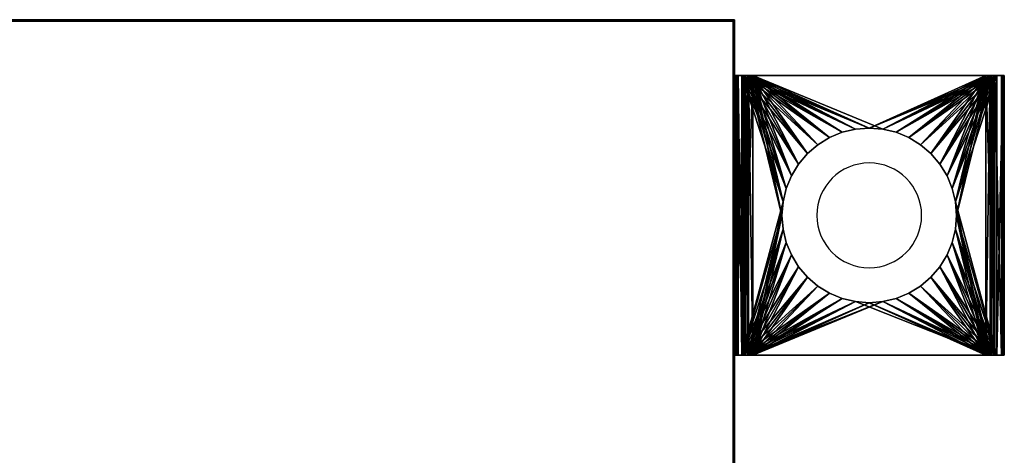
# Model space of a CAD drawing. Extents: x -4.8 to 55.9, y -3 to 25.9.
# Tile 256 of 256: x 48.9 to 55.9, y 20.9 to 24. Entities that reach past the tile are written whole.
import ezdxf

# ---------------------------------------------------------------- set-up
doc = ezdxf.new("R2010")
doc.units = 0

# ---------------------------------------------------------------- blocks, each defined once
blk = doc.blocks.new('Box-efe963ce-df04-402a-ab5a-924db7201595')
at = {"color": 253, "linetype": 'Continuous', "true_color": 0xa0a0a0, "transparency": 33554687}
mesh = blk.add_polyface(dxfattribs=at)
corners = [(48.7, 23.99), (54, 23.99), (54, 24), (48.7, 24), (48.7, 23.99, 21), (54, 23.99, 21), (54, 24, 21), (48.7, 24, 21)]
mesh.append_faces([[corners[k] for k in face] for face in [(0, 1, 2, 3), (4, 5, 6, 7), (0, 1, 5, 4), (1, 2, 6, 5), (2, 3, 7, 6), (3, 0, 4, 7)]], dxfattribs={"color": 253})
blk = doc.blocks.new('Box-638355a3-c890-4fd0-b728-b39c41c250b5')
at = {"color": 253, "linetype": 'Continuous', "true_color": 0xa0a0a0, "transparency": 33554687}
mesh = blk.add_polyface(dxfattribs=at)
corners = [(0, 0), (54, 0), (54, 24), (0, 24), (0, 0, 0.01), (54, 0, 0.01), (54, 24, 0.01), (0, 24, 0.01)]
mesh.append_faces([[corners[k] for k in face] for face in [(0, 1, 2, 3), (4, 5, 6, 7), (0, 1, 5, 4), (1, 2, 6, 5), (2, 3, 7, 6), (3, 0, 4, 7)]], dxfattribs={"color": 253})
blk = doc.blocks.new('Box-07747896-d056-4941-b30d-9d22ee5c5ea8')
at = {"color": 253, "linetype": 'Continuous', "true_color": 0xa0a0a0, "transparency": 33554687}
mesh = blk.add_polyface(dxfattribs=at)
corners = [(0, 0), (54, 0), (54, 24), (0, 24), (0, 0, 0.01), (54, 0, 0.01), (54, 24, 0.01), (0, 24, 0.01)]
mesh.append_faces([[corners[k] for k in face] for face in [(0, 1, 2, 3), (4, 5, 6, 7), (0, 1, 5, 4), (1, 2, 6, 5), (2, 3, 7, 6), (3, 0, 4, 7)]], dxfattribs={"color": 253})
blk = doc.blocks.new('Box-6055cdb0-c787-41a5-9ab7-30b7c90fd213')
at = {"color": 253, "linetype": 'Continuous', "true_color": 0xa0a0a0, "transparency": 33554687}
mesh = blk.add_polyface(dxfattribs=at)
corners = [(0, 0), (0.01, 0), (0.01, 24), (0, 24), (0, 0, 21), (0.01, 0, 21), (0.01, 24, 21), (0, 24, 21)]
mesh.append_faces([[corners[k] for k in face] for face in [(0, 1, 2, 3), (4, 5, 6, 7), (0, 1, 5, 4), (1, 2, 6, 5), (2, 3, 7, 6), (3, 0, 4, 7)]], dxfattribs={"color": 253})
blk = doc.blocks.new('ForwardOpening-6923d16a-1fcd-4643-b180-ed79ab20a9d2')
at = {"linetype": 'Continuous', "transparency": 33554687}
blk.add_blockref('Box-efe963ce-df04-402a-ab5a-924db7201595', (0, 0), dxfattribs=at)
blk = doc.blocks.new('8e6bfa97-ff45-4f4a-9ec3-150c76c71b82')
at = {"linetype": 'Continuous', "transparency": 33554687}
for name, p in [('ForwardOpening-6923d16a-1fcd-4643-b180-ed79ab20a9d2', (0, 0)), ('Box-638355a3-c890-4fd0-b728-b39c41c250b5', (0, 0)), ('Box-07747896-d056-4941-b30d-9d22ee5c5ea8', (0, 0, 20.99)), ('Box-efe963ce-df04-402a-ab5a-924db7201595', (0, 0)), ('Box-6055cdb0-c787-41a5-9ab7-30b7c90fd213', (53.99, 0))]:
    blk.add_blockref(name, p, dxfattribs=at)
blk = doc.blocks.new('6FD_1_1d0d4f9c-77f7-4611-b9b3-89e8d009a6a327f3eec3-f8d0-49d6-bf2d-3acbf3ed2ee7')
at = {"color": 0, "linetype": 'BYBLOCK', "lineweight": -2, "transparency": 33554687}
mesh = blk.add_polyface(dxfattribs=at)
corners = [(0, -1, -2.7147), (0, 1, -2.7147), (0.0686, 1, -2.7147), (0.0686, -1, -2.7147)]
mesh.append_faces([[corners[k] for k in face] for face in [(3, 0, 2, 3)]], dxfattribs={"vtx1": -1, "color": 0})
mesh.append_faces([[corners[k] for k in face] for face in [(0, 1, 2, 0)]], dxfattribs={"vtx2": -1, "color": 0})
mesh = blk.add_polyface(dxfattribs=at)
corners = [(0, -1, -2.0335), (0, 1, -2.0335), (0, 1, -2.7147), (0, -1, -2.7147)]
mesh.append_faces([[corners[k] for k in face] for face in [(3, 0, 2, 3)]], dxfattribs={"vtx1": -1, "color": 0})
mesh.append_faces([[corners[k] for k in face] for face in [(0, 1, 2, 0)]], dxfattribs={"vtx2": -1, "color": 0})
mesh = blk.add_polyface(dxfattribs=at)
corners = [(0.0053, -1, -1.9913), (0.0053, 1, -1.9913), (0, 1, -2.0335), (0, -1, -2.0335)]
mesh.append_faces([[corners[k] for k in face] for face in [(3, 0, 2, 3)]], dxfattribs={"vtx1": -1, "color": 0})
mesh.append_faces([[corners[k] for k in face] for face in [(0, 1, 2, 0)]], dxfattribs={"vtx2": -1, "color": 0})
mesh = blk.add_polyface(dxfattribs=at)
corners = [(0, -1, -0.4278), (0, 1, -0.4278), (0.0158, 1, -0.4966), (0.0158, -1, -0.4966)]
mesh.append_faces([[corners[k] for k in face] for face in [(3, 0, 2, 3)]], dxfattribs={"vtx1": -1, "color": 0})
mesh.append_faces([[corners[k] for k in face] for face in [(0, 1, 2, 0)]], dxfattribs={"vtx2": -1, "color": 0})
mesh = blk.add_polyface(dxfattribs=at)
corners = [(0, -1), (0, 1), (0, 1, -0.4278), (0, -1, -0.4278)]
mesh.append_faces([[corners[k] for k in face] for face in [(3, 0, 2, 3)]], dxfattribs={"vtx1": -1, "color": 0})
mesh.append_faces([[corners[k] for k in face] for face in [(0, 1, 2, 0)]], dxfattribs={"vtx2": -1, "color": 0})
mesh = blk.add_polyface(dxfattribs=at)
corners = [(0.0686, -1), (0.0686, 1), (0, 1), (0, -1)]
mesh.append_faces([[corners[k] for k in face] for face in [(3, 0, 2, 3)]], dxfattribs={"vtx1": -1, "color": 0})
mesh.append_faces([[corners[k] for k in face] for face in [(0, 1, 2, 0)]], dxfattribs={"vtx2": -1, "color": 0})
mesh = blk.add_polyface(dxfattribs=at)
corners = [(0.0686, 1, -2.0335), (0.0686, 1, -2.7147), (0, 1, -2.7147), (0, 1, -2.0335), (0.0053, 1, -1.9913), (0.0264, 1, -1.9541), (0.0527, 1, -1.9278), (0.0791, 1, -1.9966), (0.0952, 1, -1.986), (1.8, 1, -0.5651), (0.1321, 1, -0.5651), (0.1321, 1, -0.4913), (1.8, 1, -0.4913), (1.8633, 1, -0.5071), (1.8316, 1, -0.5704), (1.911, 1, -0.5546), (1.8527, 1, -0.5915), (1.9321, 1, -0.6179), (1.8633, 1, -0.6232), (1.8369, 1, -0.6762), (1.9215, 1, -0.6867), (1.8791, 1, -0.7342), (0.0633, 1, -0.544), (0.1005, 1, -0.486), (0.0791, 1, -0.4596), (0.0686, 1, -0.4278), (0.0158, 1, -0.4966), (0, 1, -0.4278), (0, 1), (0.0686, 1)]
mesh.append_faces([[corners[k] for k in face] for face in [(0, 2, 3, 0), (0, 3, 4, 0), (0, 4, 5, 0), (0, 5, 6, 0), (6, 7, 0, 6), (6, 8, 7, 6), (9, 11, 12, 9), (12, 14, 9, 12), (13, 16, 14, 13), (15, 18, 16, 15), (17, 19, 18, 17), (19, 17, 20, 19), (19, 20, 21, 19), (21, 6, 19, 21), (10, 23, 11, 10), (22, 24, 23, 22), (22, 25, 24, 22), (25, 22, 26, 25), (25, 26, 27, 25), (27, 29, 25, 27)]], dxfattribs={"vtx0": -1, "vtx2": -1, "color": 0})
mesh.append_faces([[corners[k] for k in face] for face in [(9, 10, 11, 9), (12, 13, 14, 12), (13, 15, 16, 13), (15, 17, 18, 15), (21, 8, 6, 21), (10, 22, 23, 10)]], dxfattribs={"vtx1": -1, "vtx2": -1, "color": 0})
mesh.append_faces([[corners[k] for k in face] for face in [(0, 1, 2, 0), (27, 28, 29, 27)]], dxfattribs={"vtx2": -1, "color": 0})
mesh = blk.add_polyface(dxfattribs=at)
corners = [(0.0264, -1, -1.9541), (0.0264, 1, -1.9541), (0.0053, 1, -1.9913), (0.0053, -1, -1.9913)]
mesh.append_faces([[corners[k] for k in face] for face in [(3, 0, 2, 3)]], dxfattribs={"vtx1": -1, "color": 0})
mesh.append_faces([[corners[k] for k in face] for face in [(0, 1, 2, 0)]], dxfattribs={"vtx2": -1, "color": 0})
mesh = blk.add_polyface(dxfattribs=at)
corners = [(0.0158, -1, -0.4966), (0.0158, 1, -0.4966), (0.0633, 1, -0.544), (0.0633, -1, -0.544)]
mesh.append_faces([[corners[k] for k in face] for face in [(3, 0, 2, 3)]], dxfattribs={"vtx1": -1, "color": 0})
mesh.append_faces([[corners[k] for k in face] for face in [(0, 1, 2, 0)]], dxfattribs={"vtx2": -1, "color": 0})
mesh = blk.add_polyface(dxfattribs=at)
corners = [(0.0527, -1, -1.9278), (0.0527, 1, -1.9278), (0.0264, 1, -1.9541), (0.0264, -1, -1.9541)]
mesh.append_faces([[corners[k] for k in face] for face in [(3, 0, 2, 3)]], dxfattribs={"vtx1": -1, "color": 0})
mesh.append_faces([[corners[k] for k in face] for face in [(0, 1, 2, 0)]], dxfattribs={"vtx2": -1, "color": 0})
mesh = blk.add_polyface(dxfattribs=at)
corners = [(1.8369, -1, -0.6762), (1.5825, -0.0978, -0.8546), (1.5596, -0.1931, -0.8707), (1.5221, -0.2837, -0.897), (1.4708, -0.3674, -0.9329), (1.4072, -0.4419, -0.9776), (1.3326, -0.5056, -1.0299), (1.249, -0.5569, -1.0886), (1.1583, -0.5944, -1.1522), (1.063, -0.6173, -1.2191), (0.9652, -0.625, -1.2877), (0.8674, -0.6173, -1.3562), (0.0527, -1, -1.9278), (0.7721, -0.5944, -1.4231), (0.6815, -0.5569, -1.4867), (0.5978, -0.5056, -1.5454), (0.5233, -0.4419, -1.5977), (0.4596, -0.3674, -1.6424), (0.4083, -0.2837, -1.6783), (0.3708, -0.1931, -1.7046), (0.3479, -0.0978, -1.7207), (0.3402, 0, -1.7261), (0.3479, 0.0978, -1.7207), (0.0527, 1, -1.9278), (0.3708, 0.1931, -1.7046), (0.4083, 0.2837, -1.6783), (0.4596, 0.3674, -1.6424), (0.5233, 0.4419, -1.5977), (0.5978, 0.5056, -1.5454), (0.6815, 0.5569, -1.4867), (0.7721, 0.5944, -1.4231), (0.8674, 0.6173, -1.3562), (0.9652, 0.625, -1.2877), (1.8369, 1, -0.6762), (1.063, 0.6173, -1.2191), (1.1583, 0.5944, -1.1522), (1.249, 0.5569, -1.0886), (1.3326, 0.5056, -1.0299), (1.4072, 0.4419, -0.9776), (1.4708, 0.3674, -0.9329), (1.5221, 0.2837, -0.897), (1.5596, 0.1931, -0.8707), (1.5825, 0.0978, -0.8546), (1.5902, 0, -0.8492)]
mesh.append_faces([[corners[k] for k in face] for face in [(0, 1, 2, 0), (11, 12, 0, 11), (22, 23, 12, 22), (32, 33, 23, 32), (43, 0, 33, 43)]], dxfattribs={"vtx0": -1, "vtx2": -1, "color": 0})
mesh.append_faces([[corners[k] for k in face] for face in [(2, 3, 0, 2), (3, 4, 0, 3), (4, 5, 0, 4), (5, 6, 0, 5), (6, 7, 0, 6), (7, 8, 0, 7), (8, 9, 0, 8), (9, 10, 0, 9), (10, 11, 0, 10), (11, 13, 12, 11), (13, 14, 12, 13), (14, 15, 12, 14), (15, 16, 12, 15), (16, 17, 12, 16), (17, 18, 12, 17), (18, 19, 12, 18), (19, 20, 12, 19), (20, 21, 12, 20), (21, 22, 12, 21), (22, 24, 23, 22), (24, 25, 23, 24), (25, 26, 23, 25), (26, 27, 23, 26), (27, 28, 23, 27), (28, 29, 23, 28), (29, 30, 23, 29), (30, 31, 23, 30), (31, 32, 23, 31), (32, 34, 33, 32), (34, 35, 33, 34), (35, 36, 33, 35), (36, 37, 33, 36), (37, 38, 33, 37), (38, 39, 33, 38), (39, 40, 33, 39), (40, 41, 33, 40), (41, 42, 33, 41), (42, 43, 33, 42), (43, 1, 0, 43)]], dxfattribs={"vtx1": -1, "vtx2": -1, "color": 0})
mesh = blk.add_polyface(dxfattribs=at)
corners = [(0.0633, -1, -0.544), (0.0633, 1, -0.544), (0.1321, 1, -0.5651), (0.1321, -1, -0.5651)]
mesh.append_faces([[corners[k] for k in face] for face in [(3, 0, 2, 3)]], dxfattribs={"vtx1": -1, "color": 0})
mesh.append_faces([[corners[k] for k in face] for face in [(0, 1, 2, 0)]], dxfattribs={"vtx2": -1, "color": 0})
mesh = blk.add_polyface(dxfattribs=at)
corners = [(0.0686, -1, -0.4278), (0.0686, 1, -0.4278), (0.0686, 1), (0.0686, -1)]
mesh.append_faces([[corners[k] for k in face] for face in [(3, 0, 2, 3)]], dxfattribs={"vtx1": -1, "color": 0})
mesh.append_faces([[corners[k] for k in face] for face in [(0, 1, 2, 0)]], dxfattribs={"vtx2": -1, "color": 0})
mesh = blk.add_polyface(dxfattribs=at)
corners = [(0.0791, -1, -0.4596), (0.0791, 1, -0.4596), (0.0686, 1, -0.4278), (0.0686, -1, -0.4278)]
mesh.append_faces([[corners[k] for k in face] for face in [(3, 0, 2, 3)]], dxfattribs={"vtx1": -1, "color": 0})
mesh.append_faces([[corners[k] for k in face] for face in [(0, 1, 2, 0)]], dxfattribs={"vtx2": -1, "color": 0})
mesh = blk.add_polyface(dxfattribs=at)
corners = [(0.0686, -1, -2.0335), (0.0686, 1, -2.0335), (0.0791, 1, -1.9966), (0.0791, -1, -1.9966)]
mesh.append_faces([[corners[k] for k in face] for face in [(3, 0, 2, 3)]], dxfattribs={"vtx1": -1, "color": 0})
mesh.append_faces([[corners[k] for k in face] for face in [(0, 1, 2, 0)]], dxfattribs={"vtx2": -1, "color": 0})
mesh = blk.add_polyface(dxfattribs=at)
corners = [(0.0686, -1, -2.7147), (0.0686, 1, -2.7147), (0.0686, 1, -2.0335), (0.0686, -1, -2.0335)]
mesh.append_faces([[corners[k] for k in face] for face in [(3, 0, 2, 3)]], dxfattribs={"vtx1": -1, "color": 0})
mesh.append_faces([[corners[k] for k in face] for face in [(0, 1, 2, 0)]], dxfattribs={"vtx2": -1, "color": 0})
mesh = blk.add_polyface(dxfattribs=at)
corners = [(0.1005, -1, -0.486), (0.1005, 1, -0.486), (0.0791, 1, -0.4596), (0.0791, -1, -0.4596)]
mesh.append_faces([[corners[k] for k in face] for face in [(3, 0, 2, 3)]], dxfattribs={"vtx1": -1, "color": 0})
mesh.append_faces([[corners[k] for k in face] for face in [(0, 1, 2, 0)]], dxfattribs={"vtx2": -1, "color": 0})
mesh = blk.add_polyface(dxfattribs=at)
corners = [(0.0791, -1, -1.9966), (0.0791, 1, -1.9966), (0.0952, 1, -1.986), (0.0952, -1, -1.986)]
mesh.append_faces([[corners[k] for k in face] for face in [(3, 0, 2, 3)]], dxfattribs={"vtx1": -1, "color": 0})
mesh.append_faces([[corners[k] for k in face] for face in [(0, 1, 2, 0)]], dxfattribs={"vtx2": -1, "color": 0})
mesh = blk.add_polyface(dxfattribs=at)
corners = [(1.8791, 1, -0.7342), (1.5825, 0.0978, -0.9423), (1.5596, 0.1931, -0.9584), (1.5221, 0.2837, -0.9847), (1.4708, 0.3674, -1.0207), (1.4072, 0.4419, -1.0654), (1.3326, 0.5056, -1.1177), (1.249, 0.5569, -1.1764), (1.1583, 0.5944, -1.24), (1.063, 0.6173, -1.3069), (0.9652, 0.625, -1.3755), (0.0952, 1, -1.986), (0.8674, 0.6173, -1.4441), (0.7721, 0.5944, -1.511), (0.6815, 0.5569, -1.5746), (0.5978, 0.5056, -1.6333), (0.5233, 0.4419, -1.6856), (0.4596, 0.3674, -1.7303), (0.4083, 0.2837, -1.7663), (0.3708, 0.1931, -1.7926), (0.3479, 0.0978, -1.8087), (0.3402, 0, -1.8141), (0.0952, -1, -1.986), (0.3479, -0.0978, -1.8087), (0.3708, -0.1931, -1.7926), (0.4083, -0.2837, -1.7663), (0.4596, -0.3674, -1.7303), (0.5233, -0.4419, -1.6856), (0.5978, -0.5056, -1.6333), (0.6815, -0.5569, -1.5746), (0.7721, -0.5944, -1.511), (0.8674, -0.6173, -1.4441), (0.9652, -0.625, -1.3755), (1.063, -0.6173, -1.3069), (1.8791, -1, -0.7342), (1.1583, -0.5944, -1.24), (1.249, -0.5569, -1.1764), (1.3326, -0.5056, -1.1177), (1.4072, -0.4419, -1.0654), (1.4708, -0.3674, -1.0207), (1.5221, -0.2837, -0.9847), (1.5596, -0.1931, -0.9584), (1.5825, -0.0978, -0.9423), (1.5902, 0, -0.9369)]
mesh.append_faces([[corners[k] for k in face] for face in [(0, 1, 2, 0), (10, 11, 0, 10), (21, 22, 11, 21), (33, 34, 22, 33), (1, 0, 34, 1)]], dxfattribs={"vtx0": -1, "vtx2": -1, "color": 0})
mesh.append_faces([[corners[k] for k in face] for face in [(2, 3, 0, 2), (3, 4, 0, 3), (4, 5, 0, 4), (5, 6, 0, 5), (6, 7, 0, 6), (7, 8, 0, 7), (8, 9, 0, 8), (9, 10, 0, 9), (10, 12, 11, 10), (12, 13, 11, 12), (13, 14, 11, 13), (14, 15, 11, 14), (15, 16, 11, 15), (16, 17, 11, 16), (17, 18, 11, 17), (18, 19, 11, 18), (19, 20, 11, 19), (20, 21, 11, 20), (21, 23, 22, 21), (23, 24, 22, 23), (24, 25, 22, 24), (25, 26, 22, 25), (26, 27, 22, 26), (27, 28, 22, 27), (28, 29, 22, 28), (29, 30, 22, 29), (30, 31, 22, 30), (31, 32, 22, 31), (32, 33, 22, 32), (33, 35, 34, 33), (35, 36, 34, 35), (36, 37, 34, 36), (37, 38, 34, 37), (38, 39, 34, 38), (39, 40, 34, 39), (40, 41, 34, 40), (41, 42, 34, 41), (42, 43, 34, 42), (43, 1, 34, 43)]], dxfattribs={"vtx1": -1, "vtx2": -1, "color": 0})
mesh = blk.add_polyface(dxfattribs=at)
corners = [(0.1321, -1, -0.4913), (0.1321, 1, -0.4913), (0.1005, 1, -0.486), (0.1005, -1, -0.486)]
mesh.append_faces([[corners[k] for k in face] for face in [(3, 0, 2, 3)]], dxfattribs={"vtx1": -1, "color": 0})
mesh.append_faces([[corners[k] for k in face] for face in [(0, 1, 2, 0)]], dxfattribs={"vtx2": -1, "color": 0})
mesh = blk.add_polyface(dxfattribs=at)
corners = [(1.8, -1, -0.4913), (1.5825, -0.0978, -0.4913), (1.5596, -0.1931, -0.4913), (1.5221, -0.2837, -0.4913), (1.4708, -0.3674, -0.4913), (1.4072, -0.4419, -0.4913), (1.3326, -0.5056, -0.4913), (1.249, -0.5569, -0.4913), (1.1583, -0.5944, -0.4913), (1.063, -0.6173, -0.4913), (0.9652, -0.625, -0.4913), (0.1321, -1, -0.4913), (0.8674, -0.6173, -0.4913), (0.7721, -0.5944, -0.4913), (0.6815, -0.5569, -0.4913), (0.5978, -0.5056, -0.4913), (0.5233, -0.4419, -0.4913), (0.4596, -0.3674, -0.4913), (0.4083, -0.2837, -0.4913), (0.3708, -0.1931, -0.4913), (0.3479, -0.0978, -0.4913), (0.3402, 0, -0.4913), (0.3479, 0.0978, -0.4913), (0.1321, 1, -0.4913), (0.3708, 0.1931, -0.4913), (0.4083, 0.2837, -0.4913), (0.4596, 0.3674, -0.4913), (0.5233, 0.4419, -0.4913), (0.5978, 0.5056, -0.4913), (0.6815, 0.5569, -0.4913), (0.7721, 0.5944, -0.4913), (0.8674, 0.6173, -0.4913), (0.9652, 0.625, -0.4913), (1.063, 0.6173, -0.4913), (1.8, 1, -0.4913), (1.1583, 0.5944, -0.4913), (1.249, 0.5569, -0.4913), (1.3326, 0.5056, -0.4913), (1.4072, 0.4419, -0.4913), (1.4708, 0.3674, -0.4913), (1.5221, 0.2837, -0.4913), (1.5596, 0.1931, -0.4913), (1.5825, 0.0978, -0.4913), (1.5902, 0, -0.4913)]
mesh.append_faces([[corners[k] for k in face] for face in [(0, 1, 2, 0), (10, 11, 0, 10), (22, 23, 11, 22), (33, 34, 23, 33), (43, 0, 34, 43)]], dxfattribs={"vtx0": -1, "vtx2": -1, "color": 0})
mesh.append_faces([[corners[k] for k in face] for face in [(2, 3, 0, 2), (3, 4, 0, 3), (4, 5, 0, 4), (5, 6, 0, 5), (6, 7, 0, 6), (7, 8, 0, 7), (8, 9, 0, 8), (9, 10, 0, 9), (10, 12, 11, 10), (12, 13, 11, 12), (13, 14, 11, 13), (14, 15, 11, 14), (15, 16, 11, 15), (16, 17, 11, 16), (17, 18, 11, 17), (18, 19, 11, 18), (19, 20, 11, 19), (20, 21, 11, 20), (21, 22, 11, 21), (22, 24, 23, 22), (24, 25, 23, 24), (25, 26, 23, 25), (26, 27, 23, 26), (27, 28, 23, 27), (28, 29, 23, 28), (29, 30, 23, 29), (30, 31, 23, 30), (31, 32, 23, 31), (32, 33, 23, 32), (33, 35, 34, 33), (35, 36, 34, 35), (36, 37, 34, 36), (37, 38, 34, 37), (38, 39, 34, 38), (39, 40, 34, 39), (40, 41, 34, 40), (41, 42, 34, 41), (42, 43, 34, 42), (43, 1, 0, 43)]], dxfattribs={"vtx1": -1, "vtx2": -1, "color": 0})
mesh = blk.add_polyface(dxfattribs=at)
corners = [(1.8, 1, -0.5651), (1.5825, 0.0978, -0.5651), (1.5596, 0.1931, -0.5651), (1.5221, 0.2837, -0.5651), (1.4708, 0.3674, -0.5651), (1.4072, 0.4419, -0.5651), (1.3326, 0.5056, -0.5651), (1.249, 0.5569, -0.5651), (1.1583, 0.5944, -0.5651), (1.063, 0.6173, -0.5651), (0.9652, 0.625, -0.5651), (0.1321, 1, -0.5651), (0.8674, 0.6173, -0.5651), (0.7721, 0.5944, -0.5651), (0.6815, 0.5569, -0.5651), (0.5978, 0.5056, -0.5651), (0.5233, 0.4419, -0.5651), (0.4596, 0.3674, -0.5651), (0.4083, 0.2837, -0.5651), (0.3708, 0.1931, -0.5651), (0.3479, 0.0978, -0.5651), (0.3402, 0, -0.5651), (0.1321, -1, -0.5651), (0.3479, -0.0978, -0.5651), (0.3708, -0.1931, -0.5651), (0.4083, -0.2837, -0.5651), (0.4596, -0.3674, -0.5651), (0.5233, -0.4419, -0.5651), (0.5978, -0.5056, -0.5651), (0.6815, -0.5569, -0.5651), (0.7721, -0.5944, -0.5651), (0.8674, -0.6173, -0.5651), (0.9652, -0.625, -0.5651), (1.063, -0.6173, -0.5651), (1.8, -1, -0.5651), (1.1583, -0.5944, -0.5651), (1.249, -0.5569, -0.5651), (1.3326, -0.5056, -0.5651), (1.4072, -0.4419, -0.5651), (1.4708, -0.3674, -0.5651), (1.5221, -0.2837, -0.5651), (1.5596, -0.1931, -0.5651), (1.5825, -0.0978, -0.5651), (1.5902, 0, -0.5651)]
mesh.append_faces([[corners[k] for k in face] for face in [(0, 1, 2, 0), (10, 11, 0, 10), (21, 22, 11, 21), (33, 34, 22, 33), (1, 0, 34, 1)]], dxfattribs={"vtx0": -1, "vtx2": -1, "color": 0})
mesh.append_faces([[corners[k] for k in face] for face in [(2, 3, 0, 2), (3, 4, 0, 3), (4, 5, 0, 4), (5, 6, 0, 5), (6, 7, 0, 6), (7, 8, 0, 7), (8, 9, 0, 8), (9, 10, 0, 9), (10, 12, 11, 10), (12, 13, 11, 12), (13, 14, 11, 13), (14, 15, 11, 14), (15, 16, 11, 15), (16, 17, 11, 16), (17, 18, 11, 17), (18, 19, 11, 18), (19, 20, 11, 19), (20, 21, 11, 20), (21, 23, 22, 21), (23, 24, 22, 23), (24, 25, 22, 24), (25, 26, 22, 25), (26, 27, 22, 26), (27, 28, 22, 27), (28, 29, 22, 28), (29, 30, 22, 29), (30, 31, 22, 30), (31, 32, 22, 31), (32, 33, 22, 32), (33, 35, 34, 33), (35, 36, 34, 35), (36, 37, 34, 36), (37, 38, 34, 37), (38, 39, 34, 38), (39, 40, 34, 39), (40, 41, 34, 40), (41, 42, 34, 41), (42, 43, 34, 42), (43, 1, 34, 43)]], dxfattribs={"vtx1": -1, "vtx2": -1, "color": 0})
mesh = blk.add_polyface(dxfattribs=at)
corners = [(1.8633, -1, -0.5071), (1.8633, 1, -0.5071), (1.8, 1, -0.4913), (1.8, -1, -0.4913)]
mesh.append_faces([[corners[k] for k in face] for face in [(3, 0, 2, 3)]], dxfattribs={"vtx1": -1, "color": 0})
mesh.append_faces([[corners[k] for k in face] for face in [(0, 1, 2, 0)]], dxfattribs={"vtx2": -1, "color": 0})
mesh = blk.add_polyface(dxfattribs=at)
corners = [(1.8, -1, -0.5651), (1.8, 1, -0.5651), (1.8316, 1, -0.5704), (1.8316, -1, -0.5704)]
mesh.append_faces([[corners[k] for k in face] for face in [(3, 0, 2, 3)]], dxfattribs={"vtx1": -1, "color": 0})
mesh.append_faces([[corners[k] for k in face] for face in [(0, 1, 2, 0)]], dxfattribs={"vtx2": -1, "color": 0})
mesh = blk.add_polyface(dxfattribs=at)
corners = [(1.8316, -1, -0.5704), (1.8316, 1, -0.5704), (1.8527, 1, -0.5915), (1.8527, -1, -0.5915)]
mesh.append_faces([[corners[k] for k in face] for face in [(3, 0, 2, 3)]], dxfattribs={"vtx1": -1, "color": 0})
mesh.append_faces([[corners[k] for k in face] for face in [(0, 1, 2, 0)]], dxfattribs={"vtx2": -1, "color": 0})
mesh = blk.add_polyface(dxfattribs=at)
corners = [(1.8633, -1, -0.6232), (1.8633, 1, -0.6232), (1.8369, 1, -0.6762), (1.8369, -1, -0.6762)]
mesh.append_faces([[corners[k] for k in face] for face in [(3, 0, 2, 3)]], dxfattribs={"vtx1": -1, "color": 0})
mesh.append_faces([[corners[k] for k in face] for face in [(0, 1, 2, 0)]], dxfattribs={"vtx2": -1, "color": 0})
mesh = blk.add_polyface(dxfattribs=at)
corners = [(1.8527, -1, -0.5915), (1.8527, 1, -0.5915), (1.8633, 1, -0.6232), (1.8633, -1, -0.6232)]
mesh.append_faces([[corners[k] for k in face] for face in [(3, 0, 2, 3)]], dxfattribs={"vtx1": -1, "color": 0})
mesh.append_faces([[corners[k] for k in face] for face in [(0, 1, 2, 0)]], dxfattribs={"vtx2": -1, "color": 0})
mesh = blk.add_polyface(dxfattribs=at)
corners = [(1.911, -1, -0.5546), (1.911, 1, -0.5546), (1.8633, 1, -0.5071), (1.8633, -1, -0.5071)]
mesh.append_faces([[corners[k] for k in face] for face in [(3, 0, 2, 3)]], dxfattribs={"vtx1": -1, "color": 0})
mesh.append_faces([[corners[k] for k in face] for face in [(0, 1, 2, 0)]], dxfattribs={"vtx2": -1, "color": 0})
mesh = blk.add_polyface(dxfattribs=at)
corners = [(1.8791, -1, -0.7342), (1.8791, 1, -0.7342), (1.9215, 1, -0.6867), (1.9215, -1, -0.6867)]
mesh.append_faces([[corners[k] for k in face] for face in [(3, 0, 2, 3)]], dxfattribs={"vtx1": -1, "color": 0})
mesh.append_faces([[corners[k] for k in face] for face in [(0, 1, 2, 0)]], dxfattribs={"vtx2": -1, "color": 0})
mesh = blk.add_polyface(dxfattribs=at)
corners = [(1.9321, -1, -0.6179), (1.9321, 1, -0.6179), (1.911, 1, -0.5546), (1.911, -1, -0.5546)]
mesh.append_faces([[corners[k] for k in face] for face in [(3, 0, 2, 3)]], dxfattribs={"vtx1": -1, "color": 0})
mesh.append_faces([[corners[k] for k in face] for face in [(0, 1, 2, 0)]], dxfattribs={"vtx2": -1, "color": 0})
mesh = blk.add_polyface(dxfattribs=at)
corners = [(1.9215, -1, -0.6867), (1.9215, 1, -0.6867), (1.9321, 1, -0.6179), (1.9321, -1, -0.6179)]
mesh.append_faces([[corners[k] for k in face] for face in [(3, 0, 2, 3)]], dxfattribs={"vtx1": -1, "color": 0})
mesh.append_faces([[corners[k] for k in face] for face in [(0, 1, 2, 0)]], dxfattribs={"vtx2": -1, "color": 0})
mesh = blk.add_polyface(dxfattribs=at)
corners = [(1.5902, 0, -0.5651), (1.5902, 0, -0.4913), (1.5825, 0.0978, -0.4913), (1.5825, 0.0978, -0.5651), (1.5596, 0.1931, -0.4913), (1.5596, 0.1931, -0.5651), (1.5221, 0.2837, -0.4913), (1.5221, 0.2837, -0.5651), (1.4708, 0.3674, -0.4913), (1.4708, 0.3674, -0.5651), (1.4072, 0.4419, -0.4913), (1.4072, 0.4419, -0.5651), (1.3326, 0.5056, -0.4913), (1.3326, 0.5056, -0.5651), (1.249, 0.5569, -0.4913), (1.249, 0.5569, -0.5651), (1.1583, 0.5944, -0.4913), (1.1583, 0.5944, -0.5651), (1.063, 0.6173, -0.4913), (1.063, 0.6173, -0.5651), (0.9652, 0.625, -0.4913), (0.9652, 0.625, -0.5651), (0.8674, 0.6173, -0.4913), (0.8674, 0.6173, -0.5651), (0.7721, 0.5944, -0.4913), (0.7721, 0.5944, -0.5651), (0.6815, 0.5569, -0.4913), (0.6815, 0.5569, -0.5651), (0.5978, 0.5056, -0.4913), (0.5978, 0.5056, -0.5651), (0.5233, 0.4419, -0.4913), (0.5233, 0.4419, -0.5651), (0.4596, 0.3674, -0.4913), (0.4596, 0.3674, -0.5651), (0.4083, 0.2837, -0.4913), (0.4083, 0.2837, -0.5651), (0.3708, 0.1931, -0.4913), (0.3708, 0.1931, -0.5651), (0.3479, 0.0978, -0.4913), (0.3479, 0.0978, -0.5651), (0.3708, -0.1931, -0.4913), (0.3708, -0.1931, -0.5651), (0.3479, -0.0978, -0.5651), (0.3479, -0.0978, -0.4913), (0.3402, 0, -0.5651), (0.3402, 0, -0.4913), (0.4083, -0.2837, -0.4913), (0.4083, -0.2837, -0.5651), (0.4596, -0.3674, -0.4913), (0.4596, -0.3674, -0.5651), (0.5233, -0.4419, -0.4913), (0.5233, -0.4419, -0.5651), (0.5978, -0.5056, -0.4913), (0.5978, -0.5056, -0.5651), (0.6815, -0.5569, -0.4913), (0.6815, -0.5569, -0.5651), (0.7721, -0.5944, -0.4913), (0.7721, -0.5944, -0.5651), (0.8674, -0.6173, -0.4913), (0.8674, -0.6173, -0.5651), (0.9652, -0.625, -0.4913), (0.9652, -0.625, -0.5651), (1.063, -0.6173, -0.4913), (1.063, -0.6173, -0.5651), (1.1583, -0.5944, -0.4913), (1.1583, -0.5944, -0.5651), (1.249, -0.5569, -0.4913), (1.249, -0.5569, -0.5651), (1.3326, -0.5056, -0.4913), (1.3326, -0.5056, -0.5651), (1.4072, -0.4419, -0.4913), (1.4072, -0.4419, -0.5651), (1.4708, -0.3674, -0.4913), (1.4708, -0.3674, -0.5651), (1.5221, -0.2837, -0.4913), (1.5221, -0.2837, -0.5651), (1.5596, -0.1931, -0.4913), (1.5596, -0.1931, -0.5651), (1.5825, -0.0978, -0.4913), (1.5825, -0.0978, -0.5651), (1.5902, 0, -0.4913), (1.5902, 0, -0.5651)]
mesh.append_faces([[corners[k] for k in face] for face in [(3, 0, 2, 3), (2, 4, 3, 2), (7, 5, 6, 7), (9, 7, 8, 9), (8, 10, 9, 8), (13, 11, 12, 13), (12, 14, 13, 12), (17, 15, 16, 17), (19, 17, 18, 19), (18, 20, 19, 18), (23, 21, 22, 23), (22, 24, 23, 22), (27, 25, 26, 27), (29, 27, 28, 29), (28, 30, 29, 28), (33, 31, 32, 33), (32, 34, 33, 32), (37, 35, 36, 37), (39, 37, 38, 39), (43, 40, 42, 43), (42, 44, 43, 42), (44, 39, 45, 44), (47, 41, 46, 47), (49, 47, 48, 49), (48, 50, 49, 48), (53, 51, 52, 53), (52, 54, 53, 52), (57, 55, 56, 57), (59, 57, 58, 59), (58, 60, 59, 58), (63, 61, 62, 63), (62, 64, 63, 62), (67, 65, 66, 67), (69, 67, 68, 69), (68, 70, 69, 68), (73, 71, 72, 73), (72, 74, 73, 72), (77, 75, 76, 77), (79, 77, 78, 79), (78, 80, 79, 78)]], dxfattribs={"vtx1": -1, "color": 0})
mesh.append_faces([[corners[k] for k in face] for face in [(0, 1, 2, 0), (4, 5, 3, 4), (5, 4, 6, 5), (7, 6, 8, 7), (10, 11, 9, 10), (11, 10, 12, 11), (14, 15, 13, 14), (15, 14, 16, 15), (17, 16, 18, 17), (20, 21, 19, 20), (21, 20, 22, 21), (24, 25, 23, 24), (25, 24, 26, 25), (27, 26, 28, 27), (30, 31, 29, 30), (31, 30, 32, 31), (34, 35, 33, 34), (35, 34, 36, 35), (37, 36, 38, 37), (40, 41, 42, 40), (44, 45, 43, 44), (39, 38, 45, 39), (41, 40, 46, 41), (47, 46, 48, 47), (50, 51, 49, 50), (51, 50, 52, 51), (54, 55, 53, 54), (55, 54, 56, 55), (57, 56, 58, 57), (60, 61, 59, 60), (61, 60, 62, 61), (64, 65, 63, 64), (65, 64, 66, 65), (67, 66, 68, 67), (70, 71, 69, 70), (71, 70, 72, 71), (74, 75, 73, 74), (75, 74, 76, 75), (77, 76, 78, 77), (80, 81, 79, 80)]], dxfattribs={"vtx2": -1, "color": 0})
mesh = blk.add_polyface(dxfattribs=at)
corners = [(1.5596, 0.1931, -0.8707), (1.5596, 0.1931, -0.9584), (1.5825, 0.0978, -0.9423), (1.5825, 0.0978, -0.8546), (1.5902, 0, -0.9369), (1.5902, 0, -0.8492), (1.5221, 0.2837, -0.897), (1.5221, 0.2837, -0.9847), (1.4708, 0.3674, -0.9329), (1.4708, 0.3674, -1.0207), (1.4072, 0.4419, -0.9776), (1.4072, 0.4419, -1.0654), (1.3326, 0.5056, -1.0299), (1.3326, 0.5056, -1.1177), (1.249, 0.5569, -1.0886), (1.249, 0.5569, -1.1764), (1.1583, 0.5944, -1.1522), (1.1583, 0.5944, -1.24), (1.063, 0.6173, -1.2191), (1.063, 0.6173, -1.3069), (0.9652, 0.625, -1.2877), (0.9652, 0.625, -1.3755), (0.8674, 0.6173, -1.3562), (0.8674, 0.6173, -1.4441), (0.7721, 0.5944, -1.4231), (0.7721, 0.5944, -1.511), (0.6815, 0.5569, -1.4867), (0.6815, 0.5569, -1.5746), (0.5978, 0.5056, -1.5454), (0.5978, 0.5056, -1.6333), (0.5233, 0.4419, -1.5977), (0.5233, 0.4419, -1.6856), (0.4596, 0.3674, -1.6424), (0.4596, 0.3674, -1.7303), (0.4083, 0.2837, -1.6783), (0.4083, 0.2837, -1.7663), (0.3708, 0.1931, -1.7046), (0.3708, 0.1931, -1.7926), (0.3479, 0.0978, -1.7207), (0.3479, 0.0978, -1.8087), (0.3402, 0, -1.7261), (0.3402, 0, -1.8141), (0.3479, -0.0978, -1.7207), (0.3479, -0.0978, -1.8087), (0.3708, -0.1931, -1.7046), (0.3708, -0.1931, -1.7926), (0.4083, -0.2837, -1.6783), (0.4083, -0.2837, -1.7663), (0.4596, -0.3674, -1.6424), (0.4596, -0.3674, -1.7303), (0.5233, -0.4419, -1.5977), (0.5233, -0.4419, -1.6856), (0.5978, -0.5056, -1.5454), (0.5978, -0.5056, -1.6333), (0.6815, -0.5569, -1.4867), (0.6815, -0.5569, -1.5746), (0.7721, -0.5944, -1.4231), (0.7721, -0.5944, -1.511), (0.8674, -0.6173, -1.3562), (0.8674, -0.6173, -1.4441), (0.9652, -0.625, -1.2877), (0.9652, -0.625, -1.3755), (1.063, -0.6173, -1.2191), (1.063, -0.6173, -1.3069), (1.1583, -0.5944, -1.1522), (1.1583, -0.5944, -1.24), (1.249, -0.5569, -1.0886), (1.249, -0.5569, -1.1764), (1.3326, -0.5056, -1.0299), (1.3326, -0.5056, -1.1177), (1.4072, -0.4419, -0.9776), (1.4072, -0.4419, -1.0654), (1.4708, -0.3674, -0.9329), (1.4708, -0.3674, -1.0207), (1.5221, -0.2837, -0.897), (1.5221, -0.2837, -0.9847), (1.5596, -0.1931, -0.8707), (1.5596, -0.1931, -0.9584), (1.5902, 0, -0.8492), (1.5902, 0, -0.9369), (1.5825, -0.0978, -0.9423), (1.5825, -0.0978, -0.8546)]
mesh.append_faces([[corners[k] for k in face] for face in [(3, 0, 2, 3), (2, 4, 3, 2), (7, 1, 6, 7), (9, 7, 8, 9), (8, 10, 9, 8), (13, 11, 12, 13), (12, 14, 13, 12), (17, 15, 16, 17), (19, 17, 18, 19), (18, 20, 19, 18), (23, 21, 22, 23), (22, 24, 23, 22), (27, 25, 26, 27), (29, 27, 28, 29), (28, 30, 29, 28), (33, 31, 32, 33), (32, 34, 33, 32), (37, 35, 36, 37), (39, 37, 38, 39), (41, 39, 40, 41), (40, 42, 41, 40), (42, 44, 43, 42), (47, 45, 46, 47), (49, 47, 48, 49), (48, 50, 49, 48), (53, 51, 52, 53), (52, 54, 53, 52), (57, 55, 56, 57), (59, 57, 58, 59), (58, 60, 59, 58), (63, 61, 62, 63), (62, 64, 63, 62), (67, 65, 66, 67), (69, 67, 68, 69), (68, 70, 69, 68), (73, 71, 72, 73), (72, 74, 73, 72), (77, 75, 76, 77), (81, 78, 80, 81), (80, 77, 81, 80)]], dxfattribs={"vtx1": -1, "color": 0})
mesh.append_faces([[corners[k] for k in face] for face in [(0, 1, 2, 0), (4, 5, 3, 4), (1, 0, 6, 1), (7, 6, 8, 7), (10, 11, 9, 10), (11, 10, 12, 11), (14, 15, 13, 14), (15, 14, 16, 15), (17, 16, 18, 17), (20, 21, 19, 20), (21, 20, 22, 21), (24, 25, 23, 24), (25, 24, 26, 25), (27, 26, 28, 27), (30, 31, 29, 30), (31, 30, 32, 31), (34, 35, 33, 34), (35, 34, 36, 35), (37, 36, 38, 37), (39, 38, 40, 39), (42, 43, 41, 42), (44, 45, 43, 44), (45, 44, 46, 45), (47, 46, 48, 47), (50, 51, 49, 50), (51, 50, 52, 51), (54, 55, 53, 54), (55, 54, 56, 55), (57, 56, 58, 57), (60, 61, 59, 60), (61, 60, 62, 61), (64, 65, 63, 64), (65, 64, 66, 65), (67, 66, 68, 67), (70, 71, 69, 70), (71, 70, 72, 71), (74, 75, 73, 74), (75, 74, 76, 75), (78, 79, 80, 78), (77, 76, 81, 77)]], dxfattribs={"vtx2": -1, "color": 0})
mesh = blk.add_polyface(dxfattribs=at)
corners = [(0, -1, -2.7147), (0.0686, -1, -2.7147), (0.0686, -1, -2.0335), (0, -1, -2.0335), (0.0053, -1, -1.9913), (0.0264, -1, -1.9541), (0.0527, -1, -1.9278), (0.0791, -1, -1.9966), (0.0952, -1, -1.986), (0.1321, -1, -0.4913), (0.1321, -1, -0.5651), (1.8, -1, -0.5651), (1.8, -1, -0.4913), (1.8316, -1, -0.5704), (1.8633, -1, -0.5071), (1.8527, -1, -0.5915), (1.911, -1, -0.5546), (1.8633, -1, -0.6232), (1.9321, -1, -0.6179), (1.8369, -1, -0.6762), (1.9215, -1, -0.6867), (1.8791, -1, -0.7342), (0.1005, -1, -0.486), (0.0633, -1, -0.544), (0.0791, -1, -0.4596), (0.0686, -1, -0.4278), (0.0158, -1, -0.4966), (0, -1, -0.4278), (0.0686, -1), (0, -1)]
mesh.append_faces([[corners[k] for k in face] for face in [(9, 10, 11, 9), (13, 14, 12, 13), (15, 16, 14, 15), (17, 18, 16, 17), (6, 8, 21, 6), (22, 23, 10, 22)]], dxfattribs={"vtx0": -1, "vtx2": -1, "color": 0})
mesh.append_faces([[corners[k] for k in face] for face in [(3, 0, 2, 3), (4, 3, 2, 4), (5, 4, 2, 5), (6, 5, 2, 6), (2, 7, 6, 2), (7, 8, 6, 7), (12, 9, 11, 12), (11, 13, 12, 11), (13, 15, 14, 13), (15, 17, 16, 15), (17, 19, 18, 17), (20, 18, 19, 20), (21, 20, 19, 21), (19, 6, 21, 19), (9, 22, 10, 9), (22, 24, 23, 22), (24, 25, 23, 24), (26, 23, 25, 26), (27, 26, 25, 27), (25, 28, 27, 25)]], dxfattribs={"vtx1": -1, "vtx2": -1, "color": 0})
mesh.append_faces([[corners[k] for k in face] for face in [(0, 1, 2, 0), (28, 29, 27, 28)]], dxfattribs={"vtx2": -1, "color": 0})
blk = doc.blocks.new('3dff590b-9d09-4048-b09a-62b939485bb9')
at = {"color": 251, "transparency": 33554687, "extrusion": (0, 0, -1)}
blk.add_arc((-0.9652, 0, 1.0115), 0.375, 0, 360, dxfattribs=at)
at = {"color": 251, "transparency": 33554687}
blk.add_blockref('6FD_1_1d0d4f9c-77f7-4611-b9b3-89e8d009a6a327f3eec3-f8d0-49d6-bf2d-3acbf3ed2ee7', (0, 0), dxfattribs=at)
blk = doc.blocks.new('67c062c2-fe4f-4682-81bf-4f6e360278ac')
at = {"linetype": 'Continuous', "transparency": 33554687}
for name, p in [('8e6bfa97-ff45-4f4a-9ec3-150c76c71b82', (0, 0)), ('3dff590b-9d09-4048-b09a-62b939485bb9', (54, 22.6, 2.7147))]:
    blk.add_blockref(name, p, dxfattribs=at)

msp = doc.modelspace()

# ---------------------------------------------------------------- block references
at = {"transparency": 33554687}
msp.add_blockref('67c062c2-fe4f-4682-81bf-4f6e360278ac', (0, 0), dxfattribs=at)

doc.saveas('drawing.dxf')
